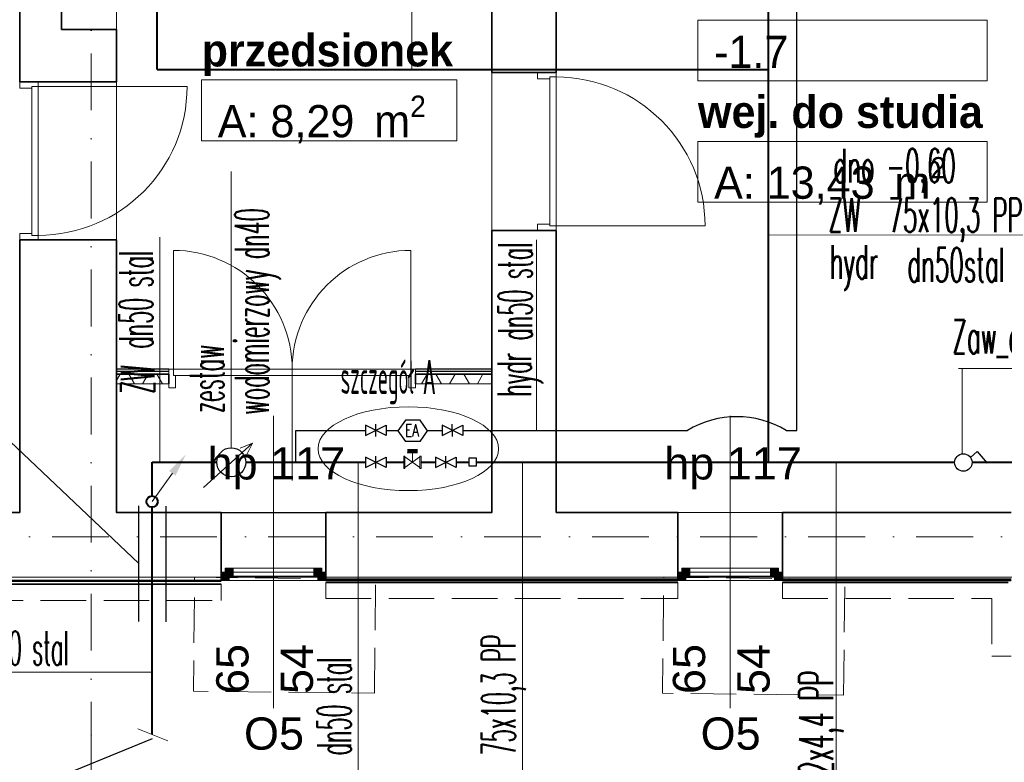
# Model space of a CAD drawing. Header units: millimetres. Extents: x -34676 to 172266, y 39940 to 476087.
# Tile 23 of 256: x 28416 to 34527, y 237362 to 241969. Entities that reach past the tile are written whole.
import ezdxf
from ezdxf import colors
from ezdxf.entities.mleader import LeaderData, LeaderLine
from ezdxf.lldxf.tags import DXFTag
from ezdxf.math import Vec2, Vec3

# ---------------------------------------------------------------- set-up
doc = ezdxf.new("R2010")
doc.units = ezdxf.units.MM
doc.header["$MEASUREMENT"] = 0
doc.linetypes.add('Krawędzie ukryte', pattern=[3.912222, 2.822222, -1.09])
doc.linetypes.add('Kropki i Kreski', pattern=[6.702778, 3.527778, -1.763889, 0, -1.411111])
for name, color, linetype in [('#IS_opisy', 7, 'Continuous'), ('#p.po¿', 150, 'W-HYDRANTY'), ('#podkład', 252, 'Continuous'), ('- A - ocieplenie', 7, 'Continuous'), ('- strefy pomieszczeń', 7, 'Continuous'), ('Drzwi Archicad', 7, 'Continuous'), ('IS_Armatura_Wodociag', 7, 'SOLID'), ('Konstrukcja - Siatka mod', 7, 'Continuous'), ('Konstrukcja - Stropy', 7, 'Continuous'), ('Konstrukcja - Ściany działowe', 7, 'Continuous'), ('Konstrukcja - Ściany nośne wew..P', 7, 'Continuous'), ('Konstrukcja - Ściany zewnętrzne', 7, 'Continuous'), ('NowaWarstwa1', 7, 'Continuous'), ('ODCINKI', 7, 'Continuous'), ('Okna Archicada', 7, 'Continuous'), ('Wykończenie - Podłogi', 7, 'Continuous'), ('z JAN', 7, 'Continuous'), ('Znaczniki drzwi Archicada', 7, 'Continuous'), ('Znaczniki okien Archicada', 7, 'Continuous')]:
    doc.layers.add(name, color=color, linetype=linetype)
for name, color, linetype, lineweight in [('#ks', 34, 'Continuous', 30), ('_MK_ARMATURA', 2, 'Continuous', 15), ('wymiary wodomierz', 252, 'Continuous', 0)]:
    doc.layers.add(name, color=color, linetype=linetype, lineweight=lineweight)
doc.layers.add('IS_Opisy_działek_Wodociag', color=7, linetype='SOLID', true_color=0x000000)
doc.styles.add('ISO', font='isocp.shx', dxfattribs={"height": 10})
doc.styles.add('ROMANS', font='romans', dxfattribs={"width": 0.6})
doc.styles.get("Standard").update_dxf_attribs({"font": 'arial.ttf'})
doc.styles.add('STYL_AUTOMATYCZNY_1', font='arial.ttf')
doc.styles.add('STYL_AUTOMATYCZNY_6', font='txt')
doc.styles.add('STYL_AUTOMATYCZNY_9', font='txt')
tags = doc.linetypes.add('DASH', pattern=[15, 10, -5]).pattern_tags.tags
tags[6:7] = [DXFTag(74, 4), DXFTag(75, 0), DXFTag(340, '0'), DXFTag(46, 0.0), DXFTag(50, 0.0), DXFTag(44, 0.0), DXFTag(45, 0.0)]
tags[4:5] = [DXFTag(74, 4), DXFTag(75, 0), DXFTag(340, '0'), DXFTag(46, 0.0), DXFTag(50, 0.0), DXFTag(44, 0.0), DXFTag(45, 0.0)]
tags = doc.linetypes.add('SOLID', pattern=[10, 10, 0]).pattern_tags.tags
tags[6:7] = [DXFTag(74, 4), DXFTag(75, 0), DXFTag(340, '0'), DXFTag(46, 0.0), DXFTag(50, 0.0), DXFTag(44, 0.0), DXFTag(45, 0.0)]
tags[4:5] = [DXFTag(74, 4), DXFTag(75, 0), DXFTag(340, '0'), DXFTag(46, 0.0), DXFTag(50, 0.0), DXFTag(44, 0.0), DXFTag(45, 0.0)]
doc.linetypes.add('W-HYDRANTY', pattern='A,3,-0.5,["hyd",ISO,S=0.04,R=0,X=-0.45,Y=-0.125],-0.5', length=4)
doc.linetypes.add('ZW_LINE', pattern='A,12.7,-5.08,["ZW",Standard,S=2.54,R=0,X=-2.54,Y=-1.27],-6.35', length=24.13)
pattern_1 = [(0, (-208051.03, 747718.21), (0, 75), [0, -75])]
pattern_2 = [(60, (-208051.03, 747718.21), (-129.90381, 75), []), (120, (-208051.03, 747718.21), (129.90381, 75), [])]

# ---------------------------------------------------------------- blocks, each defined once
blk = doc.blocks.new('strzalka')
at = {"layer": '#IS_opisy', "color": 7, "lineweight": 9, "ltscale": 200}
blk.add_line((24.8, 28.3), (0, 0), dxfattribs=at)
at = {"layer": '#IS_opisy', "color": 7, "lineweight": 9, "ltscale": 200, "extrusion": (0, 0, -1)}
blk.add_solid([(-27.9, 25.5), (-41.2, 47.1), (-21.6, 31)], dxfattribs=at)
blk = doc.blocks.new('SDFGHB')
at = {"layer": 'Konstrukcja - Ściany działowe', "linetype": 'Continuous', "lineweight": 13}
h = blk.add_hatch(dxfattribs=at)
h.set_pattern_fill('Gips_0001', color=252, style=0, pattern_type=2)
h.set_pattern_definition(pattern_1)
h.paths.add_polyline_path([(28623.2, 459800.5), (28623.2, 459785.5), (28949.4, 459785.5), (28949.4, 459800.5)])
h = blk.add_hatch(dxfattribs=at)
h.set_pattern_fill('Izolacja_miękka_0001', color=252, style=0, pattern_type=2)
h.set_pattern_definition(pattern_2)
h.paths.add_polyline_path([(28623.2, 459770.5), (28623.2, 459710.5), (28949.4, 459710.5), (28949.4, 459770.5)])
h = blk.add_hatch(dxfattribs=at)
h.set_pattern_fill('Gips_0001', color=252, style=0, pattern_type=2)
h.set_pattern_definition(pattern_1)
h.paths.add_polyline_path([(30479.4, 459785.5), (30953.2, 459785.5), (30953.2, 459800.5), (30479.4, 459800.5)])
h = blk.add_hatch(dxfattribs=at)
h.set_pattern_fill('Izolacja_miękka_0001', color=252, style=0, pattern_type=2)
h.set_pattern_definition(pattern_2)
h.paths.add_polyline_path([(30479.4, 459770.5), (30479.4, 459710.5), (30953.2, 459710.5), (30953.2, 459770.5)])
at = {"layer": 'Okna Archicada', "linetype": 'Continuous', "lineweight": 13}
for points in [[(29273.2, 458490.5), (29323.2, 458490.5), (29323.2, 458515.5), (29298.2, 458515.5), (29298.2, 458540.5), (29273.2, 458540.5)], [(29298.2, 458515.5), (29348.2, 458515.5), (29348.2, 458565.5), (29298.2, 458565.5)], [(29898.2, 458565.5), (29848.2, 458565.5), (29848.2, 458515.5), (29898.2, 458515.5)], [(29923.2, 458540.5), (29898.2, 458540.5), (29898.2, 458515.5), (29873.2, 458515.5), (29873.2, 458490.5), (29923.2, 458490.5)], [(32107.6, 458490.5), (32157.6, 458490.5), (32157.6, 458515.5), (32132.6, 458515.5), (32132.6, 458540.5), (32107.6, 458540.5)], [(32132.6, 458515.5), (32182.6, 458515.5), (32182.6, 458565.5), (32132.6, 458565.5)], [(32732.6, 458565.5), (32682.6, 458565.5), (32682.6, 458515.5), (32732.6, 458515.5)], [(32757.6, 458540.5), (32732.6, 458540.5), (32732.6, 458515.5), (32707.6, 458515.5), (32707.6, 458490.5), (32757.6, 458490.5)]]:
    blk.add_hatch(color=252, dxfattribs=at).paths.add_polyline_path(points)
at = {"layer": '- A - ocieplenie', "color": 252, "linetype": 'Continuous', "lineweight": 35, "ltscale": 100, "flags": 128}
for points in [[(29273.2, 458485.8), (19937.7, 458485.8)], [(32107.6, 458497.4), (29923.2, 458497.4)], [(29923.2, 458477.4), (32107.6, 458477.4)], [(34177.6, 458497.4), (32757.6, 458497.4)], [(32757.6, 458477.4), (34157.6, 458477.4)], [(19937.7, 458465.8), (29273.2, 458465.8)]]:
    blk.add_lwpolyline(points, dxfattribs=at)
at = {"layer": '- A - ocieplenie', "color": 252, "linetype": 'Krawędzie ukryte', "lineweight": 20, "ltscale": 100, "flags": 128}
for points in [[(29273.2, 458485.8), (19937.7, 458485.8)], [(32107.6, 458497.4), (29923.2, 458497.4)], [(29923.2, 458477.4), (29923.2, 458377.4)], [(32107.6, 458377.4), (32107.6, 458477.4)], [(34057.6, 458497.4), (32757.6, 458497.4)], [(32757.6, 458477.4), (32757.6, 458377.4)], [(34177.6, 458497.4), (34057.6, 458497.4)], [(29273.2, 458365.8), (29273.2, 458465.8)], [(19937.7, 458365.8), (29273.2, 458365.8)], [(29923.2, 458377.4), (32107.6, 458377.4)], [(32757.6, 458377.4), (34057.6, 458377.4)], [(34057.6, 458377.4), (34057.6, 458020.4)], [(34057.6, 458020.4), (34177.6, 458020.4)]]:
    blk.add_lwpolyline(points, dxfattribs=at)
at = {"layer": '- strefy pomieszczeń', "color": 252, "linetype": 'Continuous', "lineweight": 13, "ltscale": 100}
for p, q in [((32233.3, 461965.8), (34027.7, 461965.8)), ((32233.3, 461589.3), (32233.3, 461965.8)), ((34027.7, 461965.8), (34027.7, 461589.3)), ((29152.7, 461594.3), (30737.3, 461594.3)), ((29152.7, 461217.9), (29152.7, 461594.3)), ((30737.3, 461594.3), (30737.3, 461217.9)), ((34027.7, 461589.3), (32233.3, 461589.3)), ((30737.3, 461217.9), (29152.7, 461217.9)), ((32233.3, 461212.9), (34027.7, 461212.9)), ((32233.3, 460836.4), (32233.3, 461212.9)), ((34027.7, 461212.9), (34027.7, 460836.4)), ((34027.7, 460836.4), (32233.3, 460836.4))]:
    blk.add_line(p, q, dxfattribs=at)
at = {"color": 252, "linetype": 'Continuous', "lineweight": 35, "ltscale": 100, "flags": 128}
for points in [[(28623.2, 461582.6), (28023.2, 461582.6)], [(30953.2, 460660.9), (31353.2, 460660.9)]]:
    blk.add_lwpolyline(points, dxfattribs=at)
at = {"layer": 'Drzwi Archicad', "color": 252, "linetype": 'Continuous', "lineweight": 35, "ltscale": 100}
for p, q in [((31238.2, 461640.9), (30953.2, 461640.9)), ((31353.2, 461640.9), (31238.2, 461640.9)), ((31353.2, 461640.9), (31238.2, 461640.9)), ((28023.2, 461582.6), (28138.2, 461582.6)), ((28023.2, 461582.6), (28138.2, 461582.6)), ((28138.2, 461582.6), (28623.2, 461582.6)), ((31238.2, 460660.9), (30953.2, 460660.9)), ((31353.2, 460660.9), (31238.2, 460660.9)), ((31353.2, 460660.9), (31238.2, 460660.9)), ((28023.2, 460602.6), (28138.2, 460602.6)), ((28023.2, 460602.6), (28138.2, 460602.6)), ((28138.2, 460602.6), (28623.2, 460602.6)), ((28949.4, 459770.5), (28949.4, 459710.5)), ((28949.4, 459770.5), (28949.4, 459710.5)), ((30479.4, 459770.5), (30479.4, 459710.5)), ((30479.4, 459770.5), (30479.4, 459710.5))]:
    blk.add_line(p, q, dxfattribs=at)
at = {"layer": 'Drzwi Archicad', "color": 252, "linetype": 'Continuous', "lineweight": 13, "ltscale": 100}
for p, q in [((31353.2, 461640.9), (31238.2, 461640.9)), ((31238.2, 461640.9), (31238.2, 461600.9)), ((31238.2, 461600.9), (31313.2, 461600.9)), ((31313.2, 461600.9), (31313.2, 461612.9)), ((31313.2, 461612.9), (31353.2, 461612.9)), ((31313.2, 460688.9), (31313.2, 461612.9)), ((31313.2, 461612.9), (31353.2, 461612.9)), ((31353.2, 461612.9), (31353.2, 461640.9)), ((31353.2, 461612.9), (31353.2, 460688.9)), ((28023.2, 461582.6), (28138.2, 461582.6)), ((28023.2, 461542.6), (28023.2, 461582.6)), ((28098.2, 461542.6), (28023.2, 461542.6)), ((28138.2, 461554.6), (28098.2, 461554.6)), ((28098.2, 461554.6), (28098.2, 461542.6)), ((28138.2, 461554.6), (28098.2, 461554.6)), ((28098.2, 461554.6), (28098.2, 460630.6)), ((28138.2, 461582.6), (28138.2, 461554.6)), ((28138.2, 461554.6), (29062.2, 461554.6)), ((28138.2, 460630.6), (28138.2, 461554.6)), ((31313.2, 460700.9), (31238.2, 460700.9)), ((31238.2, 460700.9), (31238.2, 460660.9)), ((31313.2, 460688.9), (31313.2, 460700.9)), ((31353.2, 460688.9), (31313.2, 460688.9)), ((31353.2, 460688.9), (31313.2, 460688.9)), ((31353.2, 460688.9), (32277.2, 460688.9)), ((31353.2, 460660.9), (31353.2, 460688.9)), ((28023.2, 460642.6), (28098.2, 460642.6)), ((28023.2, 460602.6), (28023.2, 460642.6)), ((28098.2, 460642.6), (28098.2, 460630.6)), ((28098.2, 460630.6), (28138.2, 460630.6)), ((28098.2, 460630.6), (28138.2, 460630.6)), ((28138.2, 460630.6), (28138.2, 460602.6)), ((31238.2, 460660.9), (31353.2, 460660.9)), ((28138.2, 460602.6), (28023.2, 460602.6)), ((28977.4, 459800.5), (28977.4, 460537.5)), ((30451.4, 459800.5), (30451.4, 460537.5)), ((28977.4, 459800.5), (28949.4, 459800.5)), ((28949.4, 459800.5), (28949.4, 459685.5)), ((28949.4, 459800.5), (28949.4, 459785.5)), ((28949.4, 459800.5), (28949.4, 459785.5)), ((28949.4, 459785.5), (28949.4, 459770.5)), ((28949.4, 459785.5), (28949.4, 459770.5)), ((28977.4, 459760.5), (28977.4, 459800.5)), ((29714.4, 459800.5), (28977.4, 459800.5)), ((28977.4, 459800.5), (28977.4, 459760.5)), ((28989.4, 459760.5), (28977.4, 459760.5)), ((28977.4, 459760.5), (29714.4, 459760.5)), ((28989.4, 459685.5), (28989.4, 459760.5)), ((29714.4, 459800.5), (30451.4, 459800.5)), ((29714.4, 459760.5), (29714.4, 459800.5)), ((29714.4, 459760.5), (29714.4, 459800.5)), ((30451.4, 459760.5), (29714.4, 459760.5)), ((30451.4, 459760.5), (30439.4, 459760.5)), ((30439.4, 459760.5), (30439.4, 459685.5)), ((30479.4, 459800.5), (30451.4, 459800.5)), ((30451.4, 459800.5), (30451.4, 459760.5)), ((30451.4, 459800.5), (30451.4, 459760.5)), ((30479.4, 459685.5), (30479.4, 459800.5)), ((30479.4, 459800.5), (30479.4, 459785.5)), ((30479.4, 459800.5), (30479.4, 459785.5)), ((30479.4, 459785.5), (30479.4, 459770.5)), ((30479.4, 459785.5), (30479.4, 459770.5)), ((28949.4, 459685.5), (28989.4, 459685.5)), ((30439.4, 459685.5), (30479.4, 459685.5))]:
    blk.add_line(p, q, dxfattribs=at)
for centre, radius, start, end in [((31353.2, 460688.9), 924, 0, 90), ((28138.2, 461554.6), 924, 269.99971, 359.99971), ((28977.4, 459800.5), 737, 0, 90), ((30451.4, 459800.5), 737, 90, 180)]:
    blk.add_arc(centre, radius, start, end, dxfattribs=at)
at = {"layer": 'Konstrukcja - Siatka mod', "color": 252, "linetype": 'Kropki i Kreski', "lineweight": 13, "ltscale": 100}
for p, q in [((28467.6, 474496.4), (28467.6, 457531.6)), ((20180, 458760.5), (49624.6, 458760.5)), ((28467.6, 457531.6), (28467.6, 456531.6))]:
    blk.add_line(p, q, dxfattribs=at)
blk.add_point((28467.6, 457531.6), dxfattribs=at)
blk.add_point((28467.6, 457531.6), dxfattribs=at)
at = {"layer": 'Konstrukcja - Stropy', "color": 252, "linetype": 'Continuous', "lineweight": 13, "ltscale": 100, "flags": 128}
blk.add_lwpolyline([(22777.6, 458509.7), (34592.6, 458509.7), (34592.6, 463961.5), (37297.6, 463961.5), (37297.6, 458509.7), (49718.3, 458509.7), (49718.3, 471788.6), (40377.6, 471788.6), (40377.6, 466428.5), (30297.6, 466428.5), (30297.6, 467849.4), (22777.6, 467849.4)], close=True, dxfattribs=at)
at = {"layer": 'Konstrukcja - Ściany działowe', "color": 252, "linetype": 'Continuous', "lineweight": 35, "ltscale": 100}
for p, q in [((31238.2, 461640.9), (30953.2, 461640.9)), ((31353.2, 461640.9), (31238.2, 461640.9)), ((28949.4, 459770.5), (28623.2, 459770.5)), ((28949.4, 459770.5), (28949.4, 459710.5)), ((30953.2, 459770.5), (30479.4, 459770.5)), ((30479.4, 459770.5), (30479.4, 459710.5))]:
    blk.add_line(p, q, dxfattribs=at)
at = {"layer": 'Konstrukcja - Ściany działowe', "color": 252, "linetype": 'Continuous', "lineweight": 25, "ltscale": 100}
for p, q in [((28949.4, 459785.5), (28623.2, 459785.5)), ((30953.2, 459785.5), (30479.4, 459785.5))]:
    blk.add_line(p, q, dxfattribs=at)
at = {"layer": 'Konstrukcja - Ściany działowe', "color": 252, "linetype": 'Continuous', "lineweight": 13, "ltscale": 100}
for p, q in [((28949.4, 459800.5), (28949.4, 459785.5)), ((28949.4, 459785.5), (28949.4, 459770.5)), ((30479.4, 459800.5), (30479.4, 459785.5)), ((30479.4, 459785.5), (30479.4, 459770.5))]:
    blk.add_line(p, q, dxfattribs=at)
at = {"layer": 'Konstrukcja - Ściany działowe', "color": 252, "linetype": 'Continuous', "lineweight": 35, "ltscale": 100, "flags": 128}
for points in [[(30953.2, 462660.5), (30953.2, 461640.9)], [(31353.2, 461640.9), (31353.2, 462660.5)], [(30953.2, 460660.9), (30953.2, 458910.5)], [(31353.2, 458910.5), (31353.2, 460660.9)], [(28623.2, 459770.5), (28623.2, 459710.5)], [(30953.2, 459770.5), (30953.2, 459710.5)]]:
    blk.add_lwpolyline(points, dxfattribs=at)
at = {"layer": 'Konstrukcja - Ściany działowe', "color": 252, "linetype": 'Continuous', "lineweight": 25, "ltscale": 100, "flags": 128}
for points in [[(28949.4, 459800.5), (28623.2, 459800.5)], [(30953.2, 459800.5), (30479.4, 459800.5)]]:
    blk.add_lwpolyline(points, dxfattribs=at)
at = {"layer": 'Konstrukcja - Ściany działowe', "color": 252, "linetype": 'Continuous', "lineweight": 13, "ltscale": 100, "flags": 128}
for points in [[(28623.2, 459800.5), (28623.2, 459785.5)], [(28623.2, 459785.5), (28623.2, 459770.5)], [(30953.2, 459800.5), (30953.2, 459785.5)], [(30953.2, 459785.5), (30953.2, 459770.5)], [(28623.2, 459710.5), (28949.4, 459710.5)], [(30479.4, 459710.5), (30953.2, 459710.5)]]:
    blk.add_lwpolyline(points, dxfattribs=at)
at = {"layer": 'Konstrukcja - Ściany nośne wew..P', "color": 252, "linetype": 'Continuous', "lineweight": 35, "ltscale": 100}
for p, q in [((28023.2, 460602.6), (28138.2, 460602.6)), ((28138.2, 460602.6), (28623.2, 460602.6))]:
    blk.add_line(p, q, dxfattribs=at)
at = {"layer": 'Konstrukcja - Ściany nośne wew..P', "color": 252, "linetype": 'Continuous', "lineweight": 35, "ltscale": 100, "flags": 128}
for points in [[(28023.2, 462408.2), (28023.2, 461908.2)], [(28283.2, 461908.2), (28283.2, 462408.2)], [(28023.2, 461908.2), (28023.2, 461582.6)], [(28623.2, 461908.2), (28283.2, 461908.2)], [(28623.2, 461582.6), (28623.2, 461908.2)], [(28023.2, 460602.6), (28023.2, 458910.5)], [(28623.2, 458910.5), (28623.2, 460602.6)]]:
    blk.add_lwpolyline(points, dxfattribs=at)
at = {"layer": 'Konstrukcja - Ściany zewnętrzne', "color": 252, "linetype": 'Continuous', "lineweight": 35, "ltscale": 100}
for p, q in [((29273.2, 458540.5), (29273.2, 458910.5)), ((29923.2, 458540.5), (29923.2, 458910.5)), ((32107.6, 458540.5), (32107.6, 458910.5)), ((32757.6, 458540.5), (32757.6, 458910.5)), ((29273.2, 458490.5), (29273.2, 458540.5)), ((29923.2, 458490.5), (29923.2, 458540.5)), ((32107.6, 458490.5), (32107.6, 458540.5)), ((32757.6, 458490.5), (32757.6, 458540.5))]:
    blk.add_line(p, q, dxfattribs=at)
at = {"layer": 'Konstrukcja - Ściany zewnętrzne', "color": 252, "linetype": 'Continuous', "lineweight": 35, "ltscale": 100, "flags": 128}
for points in [[(28023.2, 458910.5), (22777.6, 458910.5)], [(29273.2, 458910.5), (28623.2, 458910.5)], [(30953.2, 458910.5), (29923.2, 458910.5)], [(32107.6, 458910.5), (31353.2, 458910.5)], [(34177.6, 458910.5), (32757.6, 458910.5)], [(22777.6, 458490.5), (29273.2, 458490.5)], [(29923.2, 458490.5), (32107.6, 458490.5)], [(32757.6, 458490.5), (34177.6, 458490.5)]]:
    blk.add_lwpolyline(points, dxfattribs=at)
at = {"layer": 'Okna Archicada', "color": 252, "linetype": 'Continuous', "lineweight": 18, "ltscale": 100}
for p, q in [((29923.2, 458910.5), (29273.2, 458910.5)), ((32757.6, 458910.5), (32107.6, 458910.5)), ((29848.2, 458565.5), (29348.2, 458565.5)), ((32682.6, 458565.5), (32182.6, 458565.5)), ((29923.2, 458490.5), (29273.2, 458490.5)), ((29323.2, 458490.5), (29873.2, 458490.5)), ((32757.6, 458490.5), (32107.6, 458490.5)), ((32157.6, 458490.5), (32707.6, 458490.5))]:
    blk.add_line(p, q, dxfattribs=at)
at = {"layer": 'Okna Archicada', "color": 252, "linetype": 'Continuous', "lineweight": 35, "ltscale": 100}
for p, q in [((29273.2, 458540.5), (29273.2, 458910.5)), ((29923.2, 458540.5), (29923.2, 458910.5)), ((32107.6, 458540.5), (32107.6, 458910.5)), ((32757.6, 458540.5), (32757.6, 458910.5)), ((29273.2, 458490.5), (29273.2, 458540.5)), ((29273.2, 458490.5), (29273.2, 458540.5)), ((29923.2, 458490.5), (29923.2, 458540.5)), ((29923.2, 458490.5), (29923.2, 458540.5)), ((32107.6, 458490.5), (32107.6, 458540.5)), ((32107.6, 458490.5), (32107.6, 458540.5)), ((32757.6, 458490.5), (32757.6, 458540.5)), ((32757.6, 458490.5), (32757.6, 458540.5))]:
    blk.add_line(p, q, dxfattribs=at)
at = {"layer": 'Okna Archicada', "color": 252, "linetype": 'Continuous', "lineweight": 20, "ltscale": 100}
for p, q in [((29298.2, 458540.5), (29273.2, 458540.5)), ((29348.2, 458565.5), (29298.2, 458565.5)), ((29298.2, 458565.5), (29298.2, 458515.5)), ((29298.2, 458515.5), (29298.2, 458540.5)), ((29348.2, 458515.5), (29348.2, 458565.5)), ((29848.2, 458565.5), (29348.2, 458565.5)), ((29848.2, 458540.5), (29348.2, 458540.5)), ((29898.2, 458565.5), (29848.2, 458565.5)), ((29848.2, 458565.5), (29848.2, 458515.5)), ((29898.2, 458515.5), (29898.2, 458565.5)), ((29923.2, 458540.5), (29898.2, 458540.5)), ((29898.2, 458540.5), (29898.2, 458515.5)), ((32132.6, 458540.5), (32107.6, 458540.5)), ((32182.6, 458565.5), (32132.6, 458565.5)), ((32132.6, 458565.5), (32132.6, 458515.5)), ((32132.6, 458515.5), (32132.6, 458540.5)), ((32182.6, 458515.5), (32182.6, 458565.5)), ((32682.6, 458565.5), (32182.6, 458565.5)), ((32682.6, 458540.5), (32182.6, 458540.5)), ((32732.6, 458565.5), (32682.6, 458565.5)), ((32682.6, 458565.5), (32682.6, 458515.5)), ((32732.6, 458515.5), (32732.6, 458565.5)), ((32757.6, 458540.5), (32732.6, 458540.5)), ((32732.6, 458540.5), (32732.6, 458515.5)), ((29273.2, 458490.5), (29323.2, 458490.5)), ((29323.2, 458515.5), (29298.2, 458515.5)), ((29298.2, 458515.5), (29348.2, 458515.5)), ((29323.2, 458490.5), (29323.2, 458515.5)), ((29348.2, 458515.5), (29848.2, 458515.5)), ((29848.2, 458515.5), (29898.2, 458515.5)), ((29898.2, 458515.5), (29873.2, 458515.5)), ((29873.2, 458515.5), (29873.2, 458490.5)), ((29873.2, 458490.5), (29923.2, 458490.5)), ((32107.6, 458490.5), (32157.6, 458490.5)), ((32157.6, 458515.5), (32132.6, 458515.5)), ((32132.6, 458515.5), (32182.6, 458515.5)), ((32157.6, 458490.5), (32157.6, 458515.5)), ((32182.6, 458515.5), (32682.6, 458515.5)), ((32682.6, 458515.5), (32732.6, 458515.5)), ((32732.6, 458515.5), (32707.6, 458515.5)), ((32707.6, 458515.5), (32707.6, 458490.5)), ((32707.6, 458490.5), (32757.6, 458490.5))]:
    blk.add_line(p, q, dxfattribs=at)
at = {"layer": 'Wykończenie - Podłogi', "color": 252, "linetype": 'Continuous', "lineweight": 13, "ltscale": 100, "flags": 128}
blk.add_lwpolyline([(28623.2, 458910), (30953.2, 458910), (30953.2, 463560.2), (28623.3, 463560)], close=True, dxfattribs=at)
at = {"layer": 'z JAN', "color": 252, "linetype": 'Krawędzie ukryte', "lineweight": 13, "ltscale": 100, "flags": 128}
for points in [[(30224.8, 457790.2), (30232.5, 458497.4), (29108.8, 458509.7), (29101, 457802.5)], [(33136.7, 457777.7), (33144.5, 458497.4), (32020.8, 458509.7), (32012.9, 457790)]]:
    blk.add_lwpolyline(points, close=True, dxfattribs=at)
at = {"layer": 'Znaczniki drzwi Archicada', "color": 252, "linetype": 'Continuous', "lineweight": 13, "ltscale": 100}
blk.add_line((29714.4, 459762), (29714.4, 459110.5), dxfattribs=at)
at = {"layer": 'Znaczniki okien Archicada', "color": 252, "linetype": 'Continuous', "lineweight": 13, "ltscale": 100}
for p, q in [((29598.2, 457697.7), (29598.2, 459510.5)), ((32432.6, 457697.7), (32432.6, 459510.5))]:
    blk.add_line(p, q, dxfattribs=at)
at = {"layer": '- strefy pomieszczeń', "color": 252, "linetype": 'Continuous', "lineweight": 13, "char_height": 200, "attachment_point": 1}
for s, insert, style in [('\\A1;{\\pql;\\pt0,500;\\fGeneva CE|b0|i0|c0|p0;\\W1.000000;-1.6\\fGeneva CE|b0|i0|c0|p0;\\W1.000000;\\A1{\\H.66x;\\S^  ;}\\fGeneva CE|b0|i0|c0|p0;\\W1.000000;\\fGeneva CE|b0|i0|c0|p0;\\W1.000000;\\A1{\\H.66x;\\S^  ;}}', (29252.7, 462250.4), 'STYL_AUTOMATYCZNY_6'), ('\\A1;{\\pql;\\pt0,500;\\fGeneva CE|b1|i0|c0|p0;\\W1.000000;przedsionek\\fGeneva CE|b1|i0|c0|p0;\\W1.000000;\\A1{\\H.66x;\\S^  ;}\\fGeneva CE|b1|i0|c0|p0;\\W1.000000;\\fGeneva CE|b1|i0|c0|p0;\\W1.000000;\\A1{\\H.66x;\\S^  ;}}', (29152.7, 461878.4), 'STYL_AUTOMATYCZNY_9'), ('\\A1;{\\pql;\\pt0,500;\\fGeneva CE|b0|i0|c0|p0;\\W1.000000;-1.7\\fGeneva CE|b0|i0|c0|p0;\\W1.000000;\\A1{\\H.66x;\\S^  ;}\\fGeneva CE|b0|i0|c0|p0;\\W1.000000;\\fGeneva CE|b0|i0|c0|p0;\\W1.000000;\\A1{\\H.66x;\\S^  ;}}', (32333.3, 461868.9), 'STYL_AUTOMATYCZNY_6'), ('\\A1;{\\pql;\\pt0,500;\\fGeneva CE|b1|i0|c0|p0;\\W1.000000;wej. do studia\\fGeneva CE|b1|i0|c0|p0;\\W1.000000;\\A1{\\H.66x;\\S^  ;}\\fGeneva CE|b1|i0|c0|p0;\\W1.000000;\\fGeneva CE|b1|i0|c0|p0;\\W1.000000;\\A1{\\H.66x;\\S^  ;}}', (32233.3, 461497), 'STYL_AUTOMATYCZNY_9'), ('\\A1;{\\pql;\\pt0,500;\\fGeneva CE|b0|i0|c0|p0;\\W1.000000;A: 8,29\\fGeneva CE|b0|i0|c0|p0;\\W1.000000;\\A1{\\H.66x;\\S^  ;}\\fGeneva CE|b0|i0|c0|p0;\\W1.000000; m\\fGeneva CE|b0|i0|c0|p0;\\W1.000000;\\A1{\\H.66x;\\S2^  ;}}', (29252.7, 461497.4), 'STYL_AUTOMATYCZNY_6'), ('\\A1;{\\pql;\\pt0,500;\\fGeneva CE|b0|i0|c0|p0;\\W1.000000;A: 13,43\\fGeneva CE|b0|i0|c0|p0;\\W1.000000;\\A1{\\H.66x;\\S^  ;}\\fGeneva CE|b0|i0|c0|p0;\\W1.000000; m\\fGeneva CE|b0|i0|c0|p0;\\W1.000000;\\A1{\\H.66x;\\S2^  ;}}', (32333.3, 461115.9), 'STYL_AUTOMATYCZNY_6')]:
    blk.add_mtext(s, dxfattribs=dict(at, insert=insert, style=style))
at = {"layer": 'Znaczniki okien Archicada', "color": 252, "linetype": 'Continuous', "lineweight": 15, "char_height": 200, "attachment_point": 7, "style": 'STYL_AUTOMATYCZNY_1'}
for s, insert in [('\\A1;{\\pql;\\pt0;\\fArial|b0|i0|c238|p0;\\W1.000000;hp 117\\fArial|b0|i0|c238|p0;\\W1.000000;\\A1{\\H.66x;\\S^  ;}\\fArial|b0|i0|c238|p0;\\W1.000000;\\fArial|b0|i0|c238|p0;\\W1.000000;}', (29188.9, 459056)), ('\\A1;{\\pql;\\pt0;\\fArial|b0|i0|c238|p0;\\W1.000000;hp 117\\fArial|b0|i0|c238|p0;\\W1.000000;\\A1{\\H.66x;\\S^  ;}\\fArial|b0|i0|c238|p0;\\W1.000000;\\fArial|b0|i0|c238|p0;\\W1.000000;}', (32023.3, 459056)), ('\\A1;{\\pql;\\pt0;\\fArial|b0|i0|c238|p0;\\W1.000000;O5\\fArial|b0|i0|c238|p0;\\W1.000000;\\fArial|b0|i0|c238|p0;\\W1.000000;\\fArial|b0|i0|c238|p0;\\W1.000000;}', (29415.3, 457437.2)), ('\\A1;{\\pql;\\pt0;\\fArial|b0|i0|c238|p0;\\W1.000000;O5\\fArial|b0|i0|c238|p0;\\W1.000000;\\fArial|b0|i0|c238|p0;\\W1.000000;\\fArial|b0|i0|c238|p0;\\W1.000000;}', (32249.6, 457437.2))]:
    blk.add_mtext(s, dxfattribs=dict(at, insert=insert))
at = {"layer": 'Znaczniki okien Archicada', "color": 252, "linetype": 'Continuous', "lineweight": 15, "char_height": 200, "attachment_point": 7, "rotation": 90, "style": 'STYL_AUTOMATYCZNY_1'}
for s, insert in [('\\A1;{\\pql;\\pt0;\\fArial|b0|i0|c238|p0;\\W1.000000;65\\fArial|b0|i0|c238|p0;\\W1.000000;\\A1{\\H.66x;\\S^  ;}\\fArial|b0|i0|c238|p0;\\W1.000000;\\fArial|b0|i0|c238|p0;\\W1.000000;}', (29501.6, 457785.2)), ('\\A1;{\\pql;\\pt0;\\fArial|b0|i0|c238|p0;\\W1.000000;54\\fArial|b0|i0|c238|p0;\\W1.000000;\\A1{\\H.66x;\\S^  ;}\\fArial|b0|i0|c238|p0;\\W1.000000;\\fArial|b0|i0|c238|p0;\\W1.000000;}', (29901.6, 457785.2)), ('\\A1;{\\pql;\\pt0;\\fArial|b0|i0|c238|p0;\\W1.000000;65\\fArial|b0|i0|c238|p0;\\W1.000000;\\A1{\\H.66x;\\S^  ;}\\fArial|b0|i0|c238|p0;\\W1.000000;\\fArial|b0|i0|c238|p0;\\W1.000000;}', (32335.9, 457785.2)), ('\\A1;{\\pql;\\pt0;\\fArial|b0|i0|c238|p0;\\W1.000000;54\\fArial|b0|i0|c238|p0;\\W1.000000;\\A1{\\H.66x;\\S^  ;}\\fArial|b0|i0|c238|p0;\\W1.000000;\\fArial|b0|i0|c238|p0;\\W1.000000;}', (32735.9, 457785.2))]:
    blk.add_mtext(s, dxfattribs=dict(at, insert=insert))

msp = doc.modelspace()

# ---------------------------------------------------------------- hatches: boundary and pattern name
at = {"layer": '_MK_ARMATURA', "ltscale": 130}
h = msp.add_hatch(color=7, dxfattribs=at)
h.dxf.hatch_style = 1
h.paths.add_polyline_path([(30821.2, 239282.4), (30821.2, 239306.7), (30885.2, 239306.7), (30885.2, 239282.4)])

# ---------------------------------------------------------------- linework, layer by layer
at = {"layer": '#IS_opisy', "color": 7, "linetype": 'DASH', "lineweight": 0, "ltscale": 10}
msp.add_ellipse((30828.1, 239307.4), major_axis=(-560, 0), ratio=0.464286, dxfattribs=at)
at = {"layer": '#ks', "color": 7, "lineweight": 13}
for p, q in [((29557.5, 239066.6), (29861.1, 239341.4)), ((29861.1, 239341.4), (29784.3, 239311.8)), ((29861.1, 239341.4), (29823.9, 239268)), ((29150, 237570), (29336, 237496.4))]:
    msp.add_line(p, q, dxfattribs=at)
at = {"layer": '#ks', "color": 7}
msp.add_circle((29729, 239223.3), 89.8, dxfattribs=at)
at = {"layer": '#p.po¿', "lineweight": 30, "ltscale": 250}
msp.add_line((33239.7, 239421.4), (33239.7, 245131.1), dxfattribs=at)
at = {"layer": '#p.po¿', "lineweight": 30, "ltscale": 200}
for p, q in [((30130, 239421.4), (30562.5, 239421.4)), ((30130, 239223.4), (30130, 239421.4)), ((30626.4, 239421.4), (30626.8, 239421.4)), ((30691.1, 239421.4), (30765.4, 239421.4)), ((30946.3, 239421.4), (31037.2, 239421.4)), ((31100.8, 239421.4), (31101.5, 239421.4)), ((31165.8, 239421.4), (32561, 239421.4)), ((33173, 239421.4), (33239.7, 239421.4))]:
    msp.add_line(p, q, dxfattribs=at)
msp.add_arc((32867, 238908.2), 597.5, 59.19079, 120.80921, dxfattribs=at)
at = {"layer": '_MK_ARMATURA', "color": 7, "ltscale": 130, "elevation": 170.5}
for points in [[(30799.4, 239261.9), (30807.1, 239261.9), (30807.1, 239185.1), (30799.4, 239185.1)], [(30899.9, 239261.9), (30907.5, 239261.9), (30907.5, 239185.1), (30899.9, 239185.1)]]:
    msp.add_lwpolyline(points, close=True, dxfattribs=at)
for points in [[(30885.2, 239282.4), (30821.2, 239282.4)], [(30854, 239224.1), (30854, 239288.4)], [(30899.9, 239191.4), (30807.1, 239257.7)], [(30807.1, 239190.6), (30899.3, 239256.5)]]:
    msp.add_lwpolyline(points, dxfattribs=at)
at = {"layer": 'IS_Armatura_Wodociag', "color": 7, "lineweight": 30, "ltscale": 10}
for p, q in [((34316.9, 239253.3), (34359.7, 239290.6)), ((34359.7, 239290.6), (34420.8, 239217.9))]:
    msp.add_line(p, q, dxfattribs=at)
msp.add_ellipse((34273, 239221.9), major_axis=(11.5, -52.8), ratio=1, dxfattribs=at)
at = {"layer": 'IS_Opisy_działek_Wodociag', "color": 7, "lineweight": 13, "ltscale": 10}
for p, q in [((30850.8, 241660.5), (30850.3, 243330.3)), ((29729, 239313.1), (29729, 241027.8)), ((29286.5, 239223.4), (29286.5, 240620)), ((33064.6, 240633.1), (34718.2, 240633.6)), ((31624, 239421.4), (31624, 240602.5)), ((35297, 239805.7), (34243.8, 239805.7)), ((34265.6, 239275.4), (34265.6, 239805.7)), ((30516.7, 237090.8), (30516.7, 239223.4)), ((31536.7, 237090.8), (31536.7, 239223.4)), ((33484.6, 236713.4), (33483.9, 239223.4)), ((27785.2, 237921.6), (29237.5, 237921.6))]:
    msp.add_line(p, q, dxfattribs=at)
at = {"layer": 'NowaWarstwa1', "color": 4, "linetype": 'ZW_LINE', "lineweight": 40, "ltscale": 30}
for p, q in [((33064.6, 239223.4), (33064.6, 246577.8)), ((29269.9, 241660.5), (33064.6, 241660.5)), ((29237.5, 239012.2), (29237.5, 239223.4)), ((29237.5, 239223.4), (29638.8, 239223.4)), ((29818.8, 239223.4), (30562.5, 239223.4)), ((30691.1, 239223.4), (30799.4, 239223.4)), ((30907.5, 239223.4), (30995.8, 239223.4)), ((31124.5, 239223.4), (31203, 239223.4)), ((31250.6, 239223.4), (34219, 239223.4)), ((34327, 239223.4), (34601.5, 239223.4))]:
    msp.add_line(p, q, dxfattribs=at)
at = {"layer": 'NowaWarstwa1', "color": 4, "linetype": 'ZW_LINE', "lineweight": 40, "ltscale": 20}
msp.add_line((29269.9, 241660.5), (29269.9, 242280.2), dxfattribs=at)
at = {"layer": 'NowaWarstwa1', "color": 5, "linetype": 'Continuous', "lineweight": 40, "ltscale": 30}
msp.add_line((29237.5, 237535.4), (29237.5, 238944.2), dxfattribs=at)
msp.add_circle((29237.5, 238979.2), 35, dxfattribs=at)
at = {"layer": 'ODCINKI', "color": 7, "lineweight": 30}
for p, q in [((29155.6, 238235.9), (29155.6, 238953)), ((29324.7, 238233.2), (29324.7, 238950.3))]:
    msp.add_line(p, q, dxfattribs=at)
at = {"layer": 'wymiary wodomierz', "color": 7, "lineweight": 30}
for p, q in [((30562.5, 239389.4, 242.7), (30691.1, 239453.7, 242.7)), ((30562.5, 239453.4, 242.7), (30562.5, 239389.4, 242.7)), ((30691.1, 239389, 242.7), (30562.5, 239453.4, 242.7)), ((30691.1, 239453.7, 242.7), (30691.1, 239389, 242.7)), ((30809.9, 239484.7, 221.1), (30763.5, 239418.7, 221.1)), ((30901.7, 239484.7, 221.1), (30809.9, 239484.7, 221.1)), ((30948.1, 239418.7, 221.1), (30901.7, 239484.7, 221.1)), ((31037.2, 239389.2, 242.7), (31165.8, 239453.6, 242.7)), ((31037.2, 239453.2, 242.7), (31037.2, 239389.2, 242.7)), ((31165.8, 239388.9, 242.7), (31037.2, 239453.2, 242.7)), ((31165.8, 239453.6, 242.7), (31165.8, 239388.9, 242.7)), ((30763.5, 239418.7, 221.1), (30810, 239352.7, 221.1)), ((30901.7, 239352.7, 221.1), (30948.1, 239418.7, 221.1)), ((30901.7, 239352.7, 221.1), (30810, 239352.7, 221.1)), ((30562.5, 239191.4, 242.7), (30691.1, 239255.7, 242.7)), ((30562.5, 239255.4, 242.7), (30562.5, 239191.4, 242.7)), ((30691.1, 239191, 242.7), (30562.5, 239255.4, 242.7)), ((30691.1, 239255.7, 242.7), (30691.1, 239191, 242.7)), ((30995.8, 239191.5, 242.7), (31124.5, 239255.9, 242.7)), ((30995.8, 239255.5, 242.7), (30995.8, 239191.5, 242.7)), ((31124.5, 239191.2, 242.7), (30995.8, 239255.5, 242.7)), ((31124.5, 239255.9, 242.7), (31124.5, 239191.2, 242.7))]:
    msp.add_line(p, q, dxfattribs=at)
at = {"layer": 'wymiary wodomierz', "color": 7, "lineweight": -3}
for p, q in [((30627.1, 239384.2, 6.4), (30626.5, 239458.9, 6.4)), ((31101.8, 239384.1, 6.4), (31101.2, 239458.7, 6.4)), ((30627.1, 239186.2, 6.4), (30626.5, 239260.9, 6.4)), ((31060.5, 239186.4, 6.4), (31059.9, 239261, 6.4))]:
    msp.add_line(p, q, dxfattribs=at)
at = {"layer": 'wymiary wodomierz', "color": 7, "lineweight": 30, "elevation": 6.4}
msp.add_lwpolyline([(31203, 239248), (31203, 239200.4), (31250.6, 239200.4), (31250.6, 239248)], close=True, dxfattribs=at)

# ---------------------------------------------------------------- block references
at = {"layer": '#IS_opisy', "lineweight": 5, "ltscale": 3, "xscale": -5.760000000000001, "yscale": 5.760000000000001, "zscale": 5.760000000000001, "rotation": 283.1580574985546}
msp.add_blockref('strzalka', (29237.5, 238979.2, 28.8), dxfattribs=at)
at = {"layer": '#podkład'}
msp.add_blockref('SDFGHB', (392.7, -219999.6), dxfattribs=at)

# ---------------------------------------------------------------- texts
at = {"layer": '_MK_ARMATURA', "color": 7, "lineweight": 15, "ltscale": 200, "style": 'ROMANS', "width": 0.7}
msp.add_text('EA', height=76.31, rotation=0.00813, dxfattribs=at).set_placement((30808.3, 239383.8, 221.1))
at = {"layer": 'IS_Opisy_działek_Wodociag', "color": 7, "lineweight": 13, "ltscale": 10, "style": 'ROMANS'}
for s, width, p in [('dno -0,60', 0.5, (33466.2, 240957.9)), ('ZW', 0.5, (33434.8, 240652.1)), ('75x10,3 PP', 0.5, (33808, 240651.7)), ('hydr', 0.5, (33443.4, 240360.8)), ('dn50stal', 0.5, (33925.1, 240343.6)), ('Zaw_odc_pr', 0.5, (34204.7, 239897.5)), ('szczegół A', 0.4, (30408.1, 239646.9)), ('dn50 stal', 0.45, (28112.1, 237965.6))]:
    msp.add_text(s, height=210, dxfattribs=dict(at, width=width)).set_placement(p)
for s, width, p in [('wodomierzowy dn40', 0.45, (29962.2, 239518.9)), ('dn50 stal', 0.45, (31596.3, 239978.3)), ('dn50 stal', 0.45, (29242.5, 239927.8)), ('zestaw ', 0.45, (29682.3, 239528.2)), ('hydr', 0.45, (31591.1, 239630.6)), ('ZW', 0.45, (29253.6, 239648.2)), ('75x10,3 PP', 0.45, (31492.7, 237405.2)), ('dn50 stal', 0.45, (30472.7, 237405.2)), ('32x4,4 PP', 0.5, (33465, 237189.9))]:
    msp.add_text(s, height=210, rotation=90, dxfattribs=dict(at, width=width)).set_placement(p)

# ---------------------------------------------------------------- leaders
at = {"layer": '#IS_opisy', "color": 7, "lineweight": 13}
ml = msp.add_multileader_mtext('Standard', dxfattribs=at)
ml.set_content('\\A1;{\\Fromans|c238;\\W0.7;przejście w rurze\\Pochronnej}', color=7)
ml.set_leader_properties()
ml.build(insert=Vec2(0, 0))
ml.multileader.update_dxf_attribs({"text_left_attachment_type": 5, "text_right_attachment_type": 6, "dogleg_length": 0.36, "arrow_head_size": 0.18})
ctx = ml.context
ctx.base_point, ctx.char_height, ctx.arrow_head_size, ctx.landing_gap_size, ctx.plane_origin = Vec3(26138.5, 239590.1), 180, 0.18, 0.09, Vec3(-688510.5, 658018.1)
ctx.left_attachment, ctx.right_attachment, ctx.text_align_type = 5, 6, 2
notes = []
notes.append((ctx, [(0, (1, 1, 0), (27789, 239890.1), (-1, 0), 0.36, [(0, [(29155.6, 238594.5)], 0, [])])]))
ctx.mtext.insert, ctx.mtext.alignment = Vec3(27788.6, 240130.1), 3
ml = msp.add_multileader_mtext('Standard', dxfattribs=at)
ml.set_content('\\A1;{\\Fromans|c238;\\W0.7;dalej wg \\Pzew. instalacji }', color=7)
ml.set_leader_properties()
ml.build(insert=Vec2(0, 0))
ml.multileader.update_dxf_attribs({"text_left_attachment_type": 5, "text_right_attachment_type": 5, "dogleg_length": 0.36, "arrow_head_size": 0.18})
ctx = ml.context
ctx.base_point, ctx.char_height, ctx.arrow_head_size, ctx.landing_gap_size, ctx.plane_origin = Vec3(26573.2, 236959.8), 180, 0.18, 0.09, Vec3(-687535.8, 654027.8)
ctx.left_attachment, ctx.right_attachment, ctx.text_align_type = 5, 5, 2
notes.append((ctx, [(0, (1, 1, 0), (27893.7, 236959.8), (-1, 0), 0.36, [(0, [(29237.5, 237507.8)], 0, [])])]))
ctx.mtext.insert, ctx.mtext.alignment = Vec3(27893.3, 237499.8), 3
for ctx, leaders in notes:
    for number, flags, end, landing, length, lines in leaders:
        leader = LeaderData()
        leader.index, (leader.has_last_leader_line, leader.has_dogleg_vector, leader.attachment_direction) = number, flags
        leader.last_leader_point, leader.dogleg_vector, leader.dogleg_length = Vec3(end), Vec3(landing), length
        for number, points, colour, breaks in lines:
            line = LeaderLine()
            line.index, line.vertices, line.color, line.breaks = number, Vec3.list(points), colors.encode_raw_color(colour), breaks
            leader.lines.append(line)
        ctx.leaders.append(leader)

doc.saveas('drawing.dxf')
